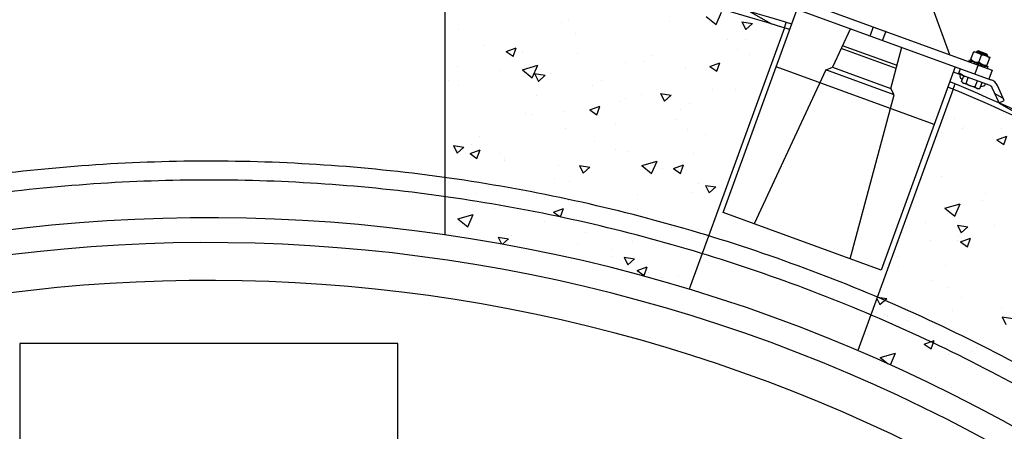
# Model space of a CAD drawing. Extents: x -1507204116 to 3732041488, y -170180604 to 62810664.
# Tile 29 of 54: x 125043 to 126085, y 2931 to 3367. Entities that reach past the tile are written whole.
import ezdxf

# ---------------------------------------------------------------- set-up
doc = ezdxf.new("R2010")
doc.units = 0
doc.header["$LTSCALE"] = 1000
doc.header["$MEASUREMENT"] = 0
doc.linetypes.add('TRATTI1', pattern=[4, 2.5, -1.5])
doc.linetypes.add('TRATTI2', pattern=[10, 6, -4])
doc.layers.get('0').update_dxf_attribs({"linetype": 'CONTINUOUS'})
for name, color, linetype in [('CONTORNO', 7, 'CONTINUOUS'), ('LINEAFIN', 4, 'CONTINUOUS'), ('SALDATUR', 3, 'CONTINUOUS'), ('TRATTEGG', 4, 'CONTINUOUS'), ('TRATTI1', 2, 'TRATTI1'), ('TRATTI2', 2, 'TRATTI2')]:
    doc.layers.add(name, color=color, linetype=linetype)

# ---------------------------------------------------------------- blocks, each defined once
blk = doc.blocks.new('*X231')
at = {"color": 0}
for p, q in [((7481.6, 6855.3), (7480.6, 6866.5)), ((7488.5, 6861), (7480.6, 6866.5)), ((7471, 6863.3), (7471, 6863.3)), ((7481.6, 6855.3), (7488.5, 6861)), ((7458.5, 6824.9), (7458.5, 6824.9)), ((7533.1, 6829), (7533.1, 6829)), ((7568.6, 6829.7), (7568.6, 6829.7)), ((7448.6, 6817.2), (7448.6, 6817.2)), ((7461, 6822.9), (7461, 6822.9)), ((7539.6, 6824.3), (7539.6, 6824.3)), ((7664.2, 6812.1), (7668.8, 6822.4)), ((7654.8, 6814.1), (7654.8, 6814.1)), ((7664.2, 6812.1), (7673, 6813.8)), ((7458.8, 6800.5), (7458.8, 6800.5)), ((7537.4, 6783.2), (7537.1, 6800.1)), ((7548.3, 6791.2), (7537.1, 6800.1)), ((7558.2, 6791.5), (7562.8, 6801.8)), ((7567, 6793.2), (7562.8, 6801.8)), ((7576.1, 6790.2), (7575.1, 6801.4)), ((7583, 6796), (7575.1, 6801.4)), ((7576.1, 6790.2), (7583, 6796)), ((7503.8, 6788.3), (7503.8, 6788.3)), ((7537.4, 6783.2), (7548.3, 6791.2)), ((7558.2, 6791.5), (7567, 6793.2)), ((7570.1, 6789.3), (7570.1, 6789.3)), ((7573.6, 6787.7), (7573.6, 6787.7)), ((7632.9, 6775.8), (7632.9, 6775.8)), ((7688.8, 6777.5), (7688.8, 6777.5)), ((7762.8, 6776.8), (7762.8, 6776.8)), ((7596.3, 6767.7), (7596.3, 6767.7)), ((7618.9, 6765), (7618.9, 6765)), ((7643.7, 6762.8), (7643.7, 6762.8)), ((7691, 6771.1), (7691, 6771.1)), ((7753.9, 6767.6), (7753.9, 6767.6)), ((7517.4, 6757.2), (7517.4, 6757.2)), ((7547, 6759.2), (7547, 6759.2)), ((7566.1, 6759.4), (7566.1, 6759.4)), ((7607.6, 6751.1), (7607.6, 6751.1)), ((7688.2, 6746.9), (7688.2, 6746.9)), ((7670.6, 6725.1), (7669.6, 6736.3)), ((7677.5, 6730.9), (7669.6, 6736.3)), ((7670.6, 6725.1), (7677.5, 6730.9)), ((7722.8, 6740.9), (7722.8, 6740.9)), ((7573.9, 6721.6), (7573.9, 6721.6)), ((7584, 6719.5), (7584, 6719.5)), ((7641.7, 6714.5), (7641.7, 6714.5)), ((7609.8, 6690), (7613.9, 6699.1)), ((7611, 6689.1), (7618.1, 6690.5)), ((7618.1, 6690.5), (7613.9, 6699.1)), ((7629.1, 6692.7), (7629.1, 6692.7)), ((7632.8, 6695.3), (7632.8, 6695.3)), ((7672.3, 6676.4), (7672, 6693.3)), ((7682.7, 6684.8), (7672, 6693.2)), ((7672.3, 6676.4), (7680.9, 6682.6)), ((7675.7, 6677.9), (7675.7, 6677.9))]:
    blk.add_line(p, q, dxfattribs=at)
blk = doc.blocks.new('*X199')
at = {"color": 0}
for p, q in [((7433.8, 6865.8), (7441.1, 6873.2)), ((7402.8, 6834.9), (7408.1, 6840.1)), ((7268.4, 6649.6), (7289.2, 6670.3)), ((7270.2, 6634.4), (7275.4, 6639.6))]:
    blk.add_line(p, q, dxfattribs=at)
blk = doc.blocks.new('*X222')
at = {"color": 0}
for p, q in [((7291.2, 6627), (7295.8, 6637.2)), ((7300.1, 6628.7), (7295.8, 6637.2)), ((7291.2, 6627), (7300.1, 6628.7)), ((7310, 6626.1), (7310, 6626.1)), ((7326.7, 6625.6), (7326.7, 6625.6)), ((7286.8, 6599.9), (7275.6, 6608.8)), ((7304.8, 6607.5), (7304.8, 6607.5)), ((7317.9, 6615.2), (7317.9, 6615.2)), ((7275.9, 6591.9), (7286.8, 6599.9)), ((7286.9, 6596.1), (7286.9, 6596.1)), ((7358.8, 6601.8), (7358.8, 6601.8)), ((7327.9, 6581.9), (7326.9, 6593.1)), ((7334.8, 6587.7), (7326.9, 6593.1)), ((7327.9, 6581.9), (7334.8, 6587.7)), ((7351.9, 6578.6), (7351.9, 6578.6)), ((7323.9, 6556.4), (7323.9, 6556.4)), ((7396.9, 6558.9), (7396.9, 6558.9)), ((7448.4, 6544.9), (7452.9, 6555.1)), ((7457.2, 6546.6), (7452.9, 6555.1)), ((7270.9, 6553.2), (7270.9, 6553.2)), ((7360.3, 6550.8), (7360.3, 6550.8)), ((7448.4, 6544.9), (7457.2, 6546.6)), ((7342.3, 6524.2), (7346.9, 6534.5)), ((7351.2, 6526), (7346.9, 6534.5)), ((7363.7, 6539.8), (7363.7, 6539.8)), ((7385.9, 6542), (7385.9, 6542)), ((7412.4, 6541.9), (7412.4, 6541.9)), ((7444.8, 6538.2), (7444.8, 6538.2)), ((7300.9, 6526.3), (7300.9, 6526.3)), ((7342.3, 6524.2), (7351.2, 6526)), ((7372.7, 6532.1), (7372.7, 6532.1)), ((7422.4, 6516.9), (7421.4, 6528.1)), ((7429.3, 6522.6), (7421.4, 6528.1)), ((7422.4, 6516.9), (7429.3, 6522.7)), ((7452.1, 6530), (7452.1, 6530)), ((7500.7, 6529.1), (7500.7, 6529.1)), ((7304.9, 6516.6), (7304.9, 6516.6)), ((7337.9, 6504.7), (7337.9, 6504.7)), ((7410.8, 6485.1), (7410.5, 6502)), ((7421.7, 6493.1), (7410.5, 6502)), ((7419.9, 6505.4), (7419.9, 6505.4)), ((7301.3, 6496.5), (7301.3, 6496.5)), ((7410.8, 6485.1), (7421.7, 6493.1)), ((7481.8, 6498.5), (7481.8, 6498.5)), ((7534.8, 6492.5), (7534.8, 6492.5)), ((7337.8, 6486.7), (7337.8, 6486.7)), ((7338.9, 6480), (7338.9, 6480)), ((7393.1, 6475.7), (7393.1, 6475.7)), ((7438.8, 6472.9), (7438.8, 6472.9)), ((7530.6, 6474.2), (7530.6, 6474.2)), ((7312.4, 6467.3), (7312.4, 6467.3)), ((7361.1, 6469.5), (7361.1, 6469.5)), ((7386.7, 6462.4), (7386.7, 6462.4)), ((7454, 6468.8), (7454, 6468.8)), ((7458.7, 6468.4), (7458.7, 6468.4)), ((7516.9, 6451.8), (7515.9, 6463)), ((7523.8, 6457.6), (7515.9, 6463)), ((7522.3, 6463.2), (7522.3, 6463.2)), ((7242.7, 6450.5), (7242.7, 6450.5)), ((7257.8, 6453.6), (7257.8, 6453.6)), ((7278.9, 6450.4), (7278.9, 6450.4)), ((7314.8, 6456.6), (7314.8, 6456.6)), ((7339.7, 6447.4), (7338.7, 6458.7)), ((7346.6, 6453.2), (7338.7, 6458.6)), ((7339.7, 6447.4), (7346.6, 6453.2)), ((7485.7, 6455.1), (7485.7, 6455.1)), ((7499.5, 6442.1), (7504, 6452.4)), ((7508.3, 6443.8), (7504, 6452.4)), ((7516.9, 6451.8), (7523.8, 6457.6)), ((7242.3, 6442.3), (7242.3, 6442.3)), ((7373, 6443.5), (7373, 6443.5)), ((7499.5, 6442.1), (7508.3, 6443.8)), ((7393.5, 6421.5), (7398, 6431.8)), ((7402.3, 6423.2), (7398, 6431.8)), ((7488, 6432.2), (7488, 6432.2)), ((7495.7, 6428.8), (7495.7, 6428.8)), ((7334.1, 6421.5), (7334.1, 6421.5)), ((7393.5, 6421.5), (7402.3, 6423.2)), ((7287.4, 6400.9), (7292, 6411.2)), ((7291.8, 6417), (7291.8, 6417)), ((7296.3, 6402.6), (7292, 6411.2)), ((7351.8, 6416.9), (7351.8, 6416.9)), ((7463.2, 6409), (7463.2, 6409)), ((7280.1, 6389.5), (7279.7, 6406.3)), ((7291, 6397.4), (7279.7, 6406.3)), ((7280.1, 6389.5), (7291, 6397.4)), ((7287.4, 6400.9), (7296.3, 6402.6)), ((7387.5, 6400.4), (7387.5, 6400.4)), ((7407, 6406.9), (7407, 6406.9)), ((7426.6, 6400.9), (7426.6, 6400.9)), ((7472.7, 6398.7), (7472.7, 6398.7)), ((7257, 6378), (7256, 6389.2)), ((7263.9, 6383.8), (7256, 6389.2)), ((7261.2, 6394.9), (7261.2, 6394.9)), ((7309.9, 6397), (7309.9, 6397)), ((7400.6, 6392.6), (7400.6, 6392.6)), ((7434.2, 6382.4), (7433.2, 6393.6)), ((7441.1, 6388.2), (7433.2, 6393.6)), ((7434.2, 6382.4), (7441.1, 6388.2)), ((7256.6, 6380.8), (7256.6, 6380.8)), ((7257, 6378), (7263.8, 6383.8)), ((7325.8, 6380.4), (7325.8, 6380.4)), ((7328.7, 6386.9), (7328.7, 6386.9)), ((7275.1, 6367.3), (7275.1, 6367.3)), ((7441, 6370.3), (7441, 6370.3)), ((7245, 6356.6), (7245, 6356.6)), ((7365.7, 6347.2), (7365.7, 6347.2)), ((7367.6, 6346.7), (7367.6, 6346.7)), ((7404.2, 6354.8), (7404.2, 6354.8)), ((7221.7, 6335.3), (7221.7, 6335.3)), ((7359.8, 6343.8), (7359.8, 6343.8)), ((7258.7, 6324.5), (7258.7, 6324.5)), ((7336.3, 6327.9), (7336.3, 6327.9)), ((7444.6, 6318.8), (7449.1, 6329.1)), ((7446.4, 6332.7), (7446.4, 6332.7)), ((7453, 6321.3), (7449.1, 6329.1)), ((7279, 6320), (7279, 6320)), ((7342.6, 6317.1), (7342.6, 6317.1)), ((7351.5, 6313), (7350.5, 6324.2)), ((7358.4, 6318.7), (7350.5, 6324.2)), ((7351.5, 6313), (7358.3, 6318.7)), ((7414.5, 6322.9), (7414.5, 6322.9)), ((7444.6, 6318.8), (7452.5, 6320.4)), ((7270.5, 6311.1), (7270.5, 6311.1)), ((7338.5, 6298.2), (7343.1, 6308.5)), ((7347.4, 6299.9), (7343.1, 6308.5)), ((7393.9, 6307.2), (7393.9, 6307.2)), ((7338.5, 6298.2), (7347.4, 6299.9)), ((7345.2, 6300.6), (7345.2, 6300.6)), ((7415, 6282.6), (7414.7, 6299.5)), ((7425.9, 6290.6), (7414.7, 6299.5)), ((7415, 6282.6), (7425.9, 6290.6)), ((7427.9, 6270.6), (7427.9, 6270.6))]:
    blk.add_line(p, q, dxfattribs=at)
blk = doc.blocks.new('*X187')
at = {"color": 0}
for p, q in [((7283.1, 6638.2), (7301.3, 6656.5)), ((7258.6, 6596.8), (7275.2, 6613.4)), ((7237, 6558.2), (7252.3, 6573.5)), ((7217.6, 6521.8), (7231.9, 6536.1)), ((7211.7, 6498.9), (7213.5, 6500.7))]:
    blk.add_line(p, q, dxfattribs=at)
blk = doc.blocks.new('*X186')
at = {"color": 0}
blk.add_line((7444.7, 6867.7), (7493.9, 6916.9), dxfattribs=at)

msp = doc.modelspace()

# ---------------------------------------------------------------- linework, layer by layer
at = {"layer": 'CONTORNO', "color": 0, "lineweight": -2}
for p, q in [((125833.4, 3400.3), (126072, 3313.4)), ((125827.8, 3391.7), (126070.7, 3303.2)), ((125787.3, 3162.7), (125865.6, 3377.9)), ((126006.8, 3385), (126026.9, 3329.8)), ((125852.1, 3358.1), (125854.1, 3363.8)), ((125946.1, 3359.3), (125942.7, 3349.9)), ((125959.3, 3354.5), (125955.8, 3345.1)), ((126047.4, 3322.4), (126048, 3324.3)), ((126048, 3324.3), (126067.3, 3317.3)), ((126049.2, 3323.9), (126052.6, 3333.2)), ((126052.6, 3333.2), (126069.6, 3327.1)), ((126055.5, 3332.2), (126055.8, 3333.1)), ((126055.8, 3333.1), (126055.5, 3332.2)), ((126057.2, 3333.7), (126055.8, 3333.1)), ((126055.8, 3333.1), (126057.2, 3333.7)), ((126055.8, 3333.1), (126067.1, 3329)), ((126067.1, 3329), (126055.8, 3333.1)), ((126056.5, 3331.9), (126057.2, 3333.7)), ((126056.5, 3331.9), (126057.2, 3333.7)), ((126066.4, 3330.4), (126057.2, 3333.7)), ((126057.2, 3333.7), (126066.4, 3330.4)), ((126058, 3321.7), (126060.8, 3329.2)), ((126065.7, 3328.5), (126066.4, 3330.4)), ((126065.7, 3328.5), (126066.4, 3330.4)), ((126069.6, 3327.1), (126066.1, 3317.7)), ((126067.1, 3329), (126066.4, 3330.4)), ((126066.4, 3330.4), (126067.1, 3329)), ((126067.1, 3329), (126066.7, 3328.1)), ((126066.7, 3328.1), (126067.1, 3329)), ((126010.7, 3255.9), (125843.4, 3316.8)), ((126032.9, 3317), (125954.6, 3101.8)), ((126036.5, 3309.3), (126038.5, 3315)), ((126048.3, 3322.6), (126051.8, 3322.9)), ((126048.3, 3322.1), (126048.3, 3322.6)), ((126051.9, 3322.4), (126048.3, 3322.1)), ((126051.8, 3322.9), (126051.9, 3322.4)), ((126051.9, 3321.2), (126055.4, 3321.6)), ((126051.9, 3320.7), (126051.9, 3321.2)), ((126055.5, 3321.1), (126051.9, 3320.7)), ((126057, 3318.9), (126053.6, 3309.5)), ((126055.4, 3321.6), (126055.5, 3321.1)), ((126055.5, 3319.9), (126059.1, 3320.3)), ((126055.6, 3319.4), (126055.5, 3319.9)), ((126059.1, 3319.8), (126055.6, 3319.4)), ((126059.1, 3320.3), (126059.1, 3319.8)), ((126059.2, 3318.6), (126062.7, 3318.9)), ((126059.2, 3318.1), (126059.2, 3318.6)), ((126062.8, 3318.4), (126059.2, 3318.1)), ((126062.7, 3318.9), (126062.8, 3318.4)), ((126062.8, 3317.3), (126066.4, 3317.6)), ((126062.9, 3316.8), (126062.8, 3317.3)), ((126066.4, 3317.1), (126062.9, 3316.8)), ((126066.4, 3317.6), (126066.4, 3317.1)), ((126067.3, 3317.3), (126066.6, 3315.4)), ((126072, 3313.4), (126068.6, 3304)), ((126068.7, 3297.6), (126030.9, 3311.4)), ((126039.5, 3301.2), (126041.8, 3307.4)), ((126044.4, 3299.4), (126046.6, 3305.6)), ((126030.6, 3293.2), (126032.7, 3298.8)), ((126056.3, 3294.1), (126041.6, 3299.5)), ((126054.1, 3295.9), (126056.4, 3302.1)), ((126059, 3294.1), (126061.3, 3300.3)), ((126079.4, 3278.9), (126072.1, 3294.5)), ((126084.8, 3281.4), (126077.5, 3297)), ((126079.4, 3278.9), (126084.8, 3281.4)), ((125954.6, 3101.8), (125787.3, 3162.7))]:
    msp.add_line(p, q, dxfattribs=at)
msp.add_lwpolyline([(125043, 3023.9), (125043, 2723.9), (125443, 2723.9), (125443, 3023.9)], close=True, dxfattribs=at)
for centre, radius, start, end in [((125243, 1407), 2050, 72.4883, 78.1807), ((125243, 1407), 2044, 72.4956, 78.1455), ((126057, 3332.1), 10.4, 224.3411, 275.6589), ((126053.3, 3321.9), 10.4, 44.3411, 95.6589), ((126061.8, 3318.9), 10.4, 44.3411, 95.6589), ((126065.5, 3329), 10.4, 224.3411, 275.6589), ((126066.6, 3292), 12, 25, 70), ((125243, 1407), 2044, 62.7109, 67.5044), ((125243, 1407), 2050, 62.6919, 67.5117), ((126043.1, 3303.5), 4.23, 212.1211, 287.8789), ((126054.3, 3311.5), 15.6, 230.5288, 269.4712), ((126057.7, 3298.1), 4.23, 212.1211, 287.8789), ((126066.6, 3292), 6, 25, 70)]:
    msp.add_arc(centre, radius, start, end, dxfattribs=at)
at = {"layer": 'LINEAFIN', "color": 0, "lineweight": -2}
for p, q in [((125493, 3139), (125493, 3615.3)), ((125852.1, 3358.1), (125751.4, 3081.5)), ((126030.6, 3293.2), (125929.9, 3016.5))]:
    msp.add_line(p, q, dxfattribs=at)
for radius, end in [(1750, 200.8232), (1723.8, 200.0034), (1683.8, 198.6783)]:
    msp.add_arc((125243, 1407), radius, 15, end, dxfattribs=at)
at = {"layer": 'SALDATUR', "color": 0, "lineweight": -2}
for centre, start, end in [((126041.8, 3307.4), 160, 250), ((126061.3, 3300.3), 250, 340)]:
    msp.add_arc(centre, 4, start, end, dxfattribs=at)
at = {"layer": 'TRATTI1', "color": 0, "lineweight": -2}
for p, q in [((125922.1, 3357.4), (125903, 3316.4)), ((125970.5, 3315.3), (125912.3, 3336.4)), ((125971.3, 3318.2), (125913.6, 3339.2)), ((125964.8, 3293.9), (125976.5, 3337.6)), ((125896.1, 3313.6), (125820.2, 3150.7)), ((125968.2, 3287.4), (125896.1, 3313.6)), ((125896.2, 3313.6), (125903, 3316.4)), ((125903, 3316.4), (125964.8, 3293.9)), ((125968.2, 3287.4), (125964.8, 3293.9)), ((125921.7, 3113.8), (125968.2, 3287.4))]:
    msp.add_line(p, q, dxfattribs=at)
at = {"layer": 'TRATTI2', "color": 0, "lineweight": -2}
for radius, start, end in [(1810, 11.6469, 201.3439), (1790, 12.7758, 201.2864)]:
    msp.add_arc((125243, 1407), radius, start, end, dxfattribs=at)

# ---------------------------------------------------------------- block references
at = {"layer": 'TRATTEGG', "color": 0, "lineweight": -2, "rotation": 284.9999999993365}
for name in ['*X222', '*X187', '*X199', '*X231', '*X186']:
    msp.add_blockref(name, (117518.9, 8692.1), dxfattribs=at)

doc.saveas('drawing.dxf')
